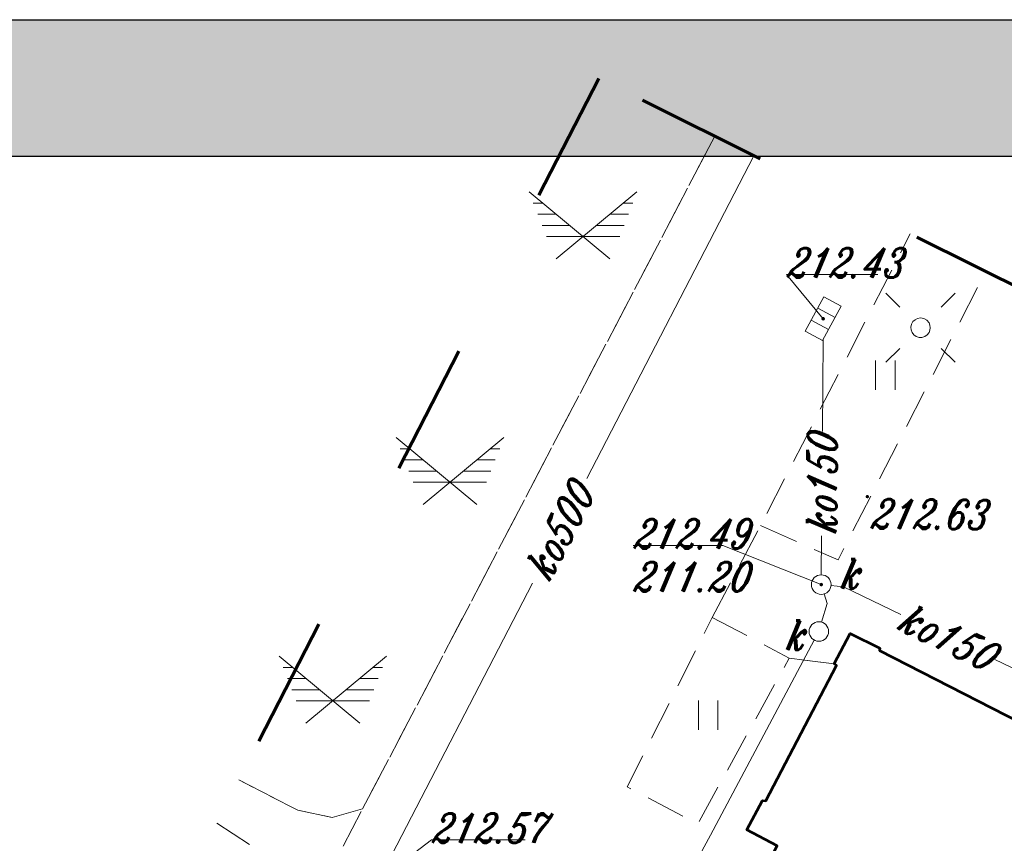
# Model space of a CAD drawing. Header units: millimetres. Extents: x -368 to -158, y 9368 to 9578.
# Tile 26 of 48: x -337 to -312, y 9557 to 9578. Entities that reach past the tile are written whole.
import ezdxf
from ezdxf.enums import TextEntityAlignment as Align

# ---------------------------------------------------------------- set-up
doc = ezdxf.new("R2010")
doc.units = ezdxf.units.MM
for name, pattern in [('Rakowicka 531_1 wstępna wersja$0$DGN Style 5', [7.845798, 3.362485, -4.483313]), ('Rakowicka 531_1 wstępna wersja$0$KTCR02-500', [1.5, 1, -0.5]), ('Rakowicka 531_1 wstępna wersja$0$KTPL01-500', [2, 1.5, -0.5]), ('Rakowicka 531_1 wstępna wersja$0$PRZER2-1', [1.5, 1, -0.5]), ('Rakowicka 531_1 wstępna wersja$0$PTTU04-500', [1.5, 1, -0.5])]:
    doc.linetypes.add(name, pattern=pattern)
doc.layers.add('-- RAMKA', color=11, linetype='Continuous')
for name, color, linetype, lineweight in [('Rakowicka 531_1 wstępna wersja$0$EGBB01', 250, 'Continuous', 0), ('Rakowicka 531_1 wstępna wersja$0$GUPISL', 250, 'Continuous', 13), ('Rakowicka 531_1 wstępna wersja$0$KTCR02', 250, 'Continuous', 0), ('Rakowicka 531_1 wstępna wersja$0$KTPL01', 250, 'Continuous', 0), ('Rakowicka 531_1 wstępna wersja$0$PTTU04', 250, 'Continuous', 0), ('Rakowicka 531_1 wstępna wersja$0$SUPK_01', 250, 'Continuous', 0), ('Rakowicka 531_1 wstępna wersja$0$SUUS05', 250, 'Continuous', 0), ('Rakowicka 531_1 wstępna wersja$0$SUUS15_05_K', 250, 'Continuous', 0), ('Rakowicka 531_1 wstępna wersja$0$Warstwa 5', 250, 'Continuous', 0)]:
    doc.layers.add(name, color=color, linetype=linetype, lineweight=lineweight)
for name, color, linetype, lineweight, true_color in [('Rakowicka 531_1 wstępna wersja$0$GEPPGD', 7, 'Continuous', 13, 0x008000), ('Rakowicka 531_1 wstępna wersja$0$GSSCWO', 7, 'Continuous', 13, 0x0a0909), ('Rakowicka 531_1 wstępna wersja$0$GUPKSH', 7, 'Continuous', 0, 0x803300)]:
    doc.layers.add(name, color=color, linetype=linetype, lineweight=lineweight, true_color=true_color)
doc.styles.add('Rakowicka 531_1 wstępna wersja$0$Style-ITALIC_1250 I 0.20944', font='ITALIC_1250.shx', dxfattribs={"oblique": 12})

# ---------------------------------------------------------------- blocks, each defined once
blk = doc.blocks.new('Rakowicka 531_1 wstępna wersja$0$GUPKSH1')
at = {"layer": 'Rakowicka 531_1 wstępna wersja$0$GUPKSH', "linetype": 'Continuous', "lineweight": 13}
blk.add_hatch(color=36, dxfattribs=at).paths.add_polyline_path([(0, -0.45), (-0.11647, -0.43467), (-0.225, -0.38971), (-0.3182, -0.3182), (-0.38971, -0.225), (-0.43467, -0.11647), (-0.45, 0), (-0.43467, 0.11647), (-0.38971, 0.225), (-0.3182, 0.3182), (-0.225, 0.38971), (-0.11647, 0.43467), (0, 0.45), (0.11647, 0.43467), (0.225, 0.38971), (0.3182, 0.3182), (0.38971, 0.225), (0.43467, 0.11647), (0.45, 0), (0.43467, -0.11647), (0.38971, -0.225), (0.3182, -0.3182), (0.225, -0.38971), (0.11647, -0.43467)])
blk = doc.blocks.new('Rakowicka 531_1 wstępna wersja$0$GUPISL1_10')
at = {"color": 0, "flags": 128}
for points in [[(-8.83883, 8.83883), (-5.3033, 5.3033)], [(8.83883, 8.83883), (5.3033, 5.3033)], [(-8.83883, -8.83883), (-5.3033, -5.3033)], [(8.83883, -8.83883), (5.3033, -5.3033)]]:
    blk.add_lwpolyline(points, dxfattribs=at)
blk.add_lwpolyline([(0, 2.5), (0.85505, 2.34922), (1.60697, 1.9151), (2.16507, 1.25), (2.41482, 0.64705), (2.5, 0), (2.41482, -0.64705), (2.16507, -1.25), (1.70042, -1.83262), (1.0847, -2.25242), (0.3726, -2.47207), (-0.3726, -2.47207), (-1.0847, -2.25242), (-1.70042, -1.83262), (-2.16507, -1.25), (-2.43732, -0.5563), (-2.493, 0.18682), (-2.32718, 0.91335), (-1.95458, 1.55872), (-1.4083, 2.0656), (-0.7369, 2.38893), (0, 2.5)], close=True, dxfattribs=at)
blk = doc.blocks.new('Rakowicka 531_1 wstępna wersja$0$GSSCWO1')
at = {"color": 0, "flags": 128}
for points in [[(6.875, -5.72688), (-13.75, 11.46063)], [(-6.875, -5.72687), (13.75, 11.46062)], [(-12.73634, 8.56006), (-10.26932, 8.56006)], [(12.73634, 8.56006), (10.26932, 8.56006)], [(-11.58896, 5.70685), (-6.84547, 5.70685)], [(11.58896, 5.70685), (6.84547, 5.70685)], [(-10.48749, 2.85364), (-3.42162, 2.85364)], [(10.48749, 2.85364), (3.42162, 2.85364)], [(-0.00275, 0), (-9.37691, 0)], [(0.00275, 0), (9.37691, 0)]]:
    blk.add_lwpolyline(points, dxfattribs=at)
blk = doc.blocks.new('Rakowicka 531_1 wstępna wersja$0$RTPW02')
at = {"layer": 'Rakowicka 531_1 wstępna wersja$0$Warstwa 5', "linetype": 'Continuous', "lineweight": 13}
h = blk.add_hatch(color=250, dxfattribs=at)
edge = h.paths.add_edge_path()
edge.add_arc((0, 0), 0.045, 0, 360)
blk = doc.blocks.new('Rakowicka 531_1 wstępna wersja$0$PTTU04_01')
at = {"layer": 'Rakowicka 531_1 wstępna wersja$0$PTTU04', "color": 250, "linetype": 'Continuous', "lineweight": 13}
for p, q in [((-0.25, -0.375), (-0.25, 0.375)), ((0.25, -0.375), (0.25, 0.375))]:
    blk.add_line(p, q, dxfattribs=at)
blk = doc.blocks.new('Rakowicka 531_1 wstępna wersja$0$SUUS15_05_K')
at = {"layer": 'Rakowicka 531_1 wstępna wersja$0$SUUS15_05_K', "color": 36, "linetype": 'Continuous', "lineweight": 13}
blk.add_circle((0, 0), 0.25, dxfattribs=at)
blk = doc.blocks.new('Rakowicka 531_1 wstępna wersja$0$SUUS05')
at = {"layer": 'Rakowicka 531_1 wstępna wersja$0$SUUS05', "color": 250, "linetype": 'Continuous', "lineweight": 13}
for p, q in [((-0.175, -0.25), (-0.175, 0.25)), ((0.175, 0.25), (0.175, -0.25))]:
    blk.add_line(p, q, dxfattribs=at)
at = {"layer": 'Rakowicka 531_1 wstępna wersja$0$SUUS05', "color": 250, "linetype": 'Continuous', "lineweight": 13, "flags": 128}
blk.add_lwpolyline([(-0.5, -0.25), (0.5, -0.25), (0.5, 0.25), (-0.5, 0.25), (-0.5, -0.25)], close=True, dxfattribs=at)
blk = doc.blocks.new('Rakowicka 531_1 wstępna wersja')
at = {"layer": 'Rakowicka 531_1 wstępna wersja$0$EGBB01', "color": 250, "linetype": 'Continuous', "lineweight": 53, "flags": 128}
blk.add_lwpolyline([(7425296.9, 5549108.89), (7425294.19, 5549103.78), (7425280.91, 5549110.86), (7425280.87, 5549110.8), (7425280.08, 5549111.22), (7425280.08, 5549111.22), (7425280.5, 5549112), (7425280.56, 5549111.96), (7425282.34, 5549115.45), (7425282.29, 5549115.49), (7425282.69, 5549116.26), (7425283.47, 5549115.86), (7425289.52, 5549127.41), (7425288.75, 5549127.82), (7425289.15, 5549128.57), (7425289.23, 5549128.56), (7425291.04, 5549132.02), (7425290.98, 5549132.06), (7425291.39, 5549132.84), (7425292.15, 5549132.46), (7425292.14, 5549132.4), (7425304.7, 5549125.97)], dxfattribs=at)
at = {"layer": 'Rakowicka 531_1 wstępna wersja$0$GEPPGD', "color": 250, "linetype": 'Rakowicka 531_1 wstępna wersja$0$DGN Style 5', "lineweight": 70, "flags": 128}
blk.add_lwpolyline([(7425284.958, 5549147.04), (7425252.6, 5549083.92), (7425409.418, 5549006.623), (7425423.137, 5549033.307), (7425330.222, 5549078.944), (7425348.524, 5549115.33), (7425284.958, 5549147.04)], close=True, dxfattribs=at)
at = {"layer": 'Rakowicka 531_1 wstępna wersja$0$GSSCWO', "color": 18, "linetype": 'Rakowicka 531_1 wstępna wersja$0$PRZER2-1', "lineweight": 13, "true_color": 0x0a0909}
for points in [[(7425275.757, 5549129.093), (7425277.26, 5549128.32), (7425278.14, 5549128.13), (7425278.92, 5549128.35), (7425287.926, 5549145.56)], [(7425275.192, 5549127.989), (7425276.76, 5549126.95), (7425277.22, 5549126.41), (7425277.44, 5549125.51), (7425269.95, 5549111.19), (7425269.59, 5549110.69), (7425269.03, 5549110.29), (7425268.32, 5549110.13), (7425267.1, 5549110.45), (7425266.387, 5549110.815)]]:
    blk.add_lwpolyline(points, dxfattribs=at)
at = {"layer": 'Rakowicka 531_1 wstępna wersja$0$KTCR02', "color": 250, "linetype": 'Rakowicka 531_1 wstępna wersja$0$KTCR02-500', "lineweight": 13, "flags": 128}
for points in [[(7425287.926, 5549145.56), (7425278.92, 5549128.35), (7425277.44, 5549125.51), (7425269.95, 5549111.19)], [(7425287.86, 5549133.25), (7425289.1, 5549135.6), (7425292.929, 5549143.064)], [(7425275.448, 5549086.184), (7425276.78, 5549088.75), (7425276.23, 5549089.02), (7425276.64, 5549089.84), (7425277.19, 5549089.56), (7425278.66, 5549092.39), (7425278.07, 5549092.72), (7425278.43, 5549093.39), (7425279.01, 5549093.07), (7425280.49, 5549095.93), (7425279.87, 5549096.34), (7425280.32, 5549097.07), (7425280.69, 5549096.88), (7425281.18, 5549097.84), (7425282.52, 5549100.44), (7425281.72, 5549100.86), (7425280.35, 5549098.25), (7425277.67, 5549099.54), (7425279.03, 5549102.17), (7425281.32, 5549106.53), (7425282.59, 5549106.8), (7425282.96, 5549107.38), (7425285.11, 5549106.24), (7425286.058, 5549108.116), (7425280.91, 5549110.86), (7425280.87, 5549110.8), (7425280.08, 5549111.22), (7425280.5, 5549112), (7425280.56, 5549111.96), (7425282.34, 5549115.45), (7425282.29, 5549115.49), (7425282.69, 5549116.26), (7425283.47, 5549115.86), (7425285.79, 5549120.29), (7425284.57, 5549120.93), (7425287.38, 5549126.38), (7425287.56, 5549126.28), (7425287.38, 5549125.94), (7425288.457, 5549125.381), (7425289.52, 5549127.41), (7425288.75, 5549127.82), (7425289.15, 5549128.57), (7425289.23, 5549128.56), (7425291.04, 5549132.02), (7425290.98, 5549132.06), (7425289.83, 5549132.21)], [(7425278.92, 5549128.35), (7425278.92, 5549128.35), (7425278.14, 5549128.13), (7425277.26, 5549128.32), (7425275.757, 5549129.093)]]:
    blk.add_lwpolyline(points, dxfattribs=at)
at = {"layer": 'Rakowicka 531_1 wstępna wersja$0$KTPL01', "color": 250, "linetype": 'Rakowicka 531_1 wstępna wersja$0$KTPL01-500', "lineweight": 13, "flags": 128}
blk.add_lwpolyline([(7425308.696, 5549135.199), (7425304.147, 5549126.253), (7425303.991, 5549126.333), (7425304.71, 5549127.72), (7425304.11, 5549128.03), (7425304.38, 5549128.57), (7425303.28, 5549129.13), (7425303.01, 5549128.6), (7425302.39, 5549128.92), (7425302.1, 5549128.37), (7425300.84, 5549129.02), (7425300.401, 5549128.171), (7425292.14, 5549132.4), (7425292.15, 5549132.46), (7425291.39, 5549132.84), (7425290.98, 5549132.06), (7425289.83, 5549132.21)], dxfattribs=at)
at = {"layer": 'Rakowicka 531_1 wstępna wersja$0$PTTU04', "color": 250, "linetype": 'Rakowicka 531_1 wstępna wersja$0$PTTU04-500', "lineweight": 13, "flags": 128}
blk.add_lwpolyline([(7425289.1, 5549135.6), (7425291.08, 5549134.72), (7425294.86, 5549142.1)], dxfattribs=at)
blk.add_lwpolyline([(7425287.86, 5549133.25), (7425289.83, 5549132.21), (7425287.49, 5549127.97), (7425285.685, 5549128.912), (7425287.86, 5549133.25)], close=True, dxfattribs=at)
at = {"layer": 'Rakowicka 531_1 wstępna wersja$0$SUPK_01', "color": 36, "linetype": 'Continuous', "lineweight": 13, "flags": 128}
for points in [[(7425288.925, 5549145.061), (7425284.652, 5549136.807)], [(7425290.679, 5549138.003), (7425290.696, 5549140.361)], [(7425290.652, 5549134.34), (7425290.659, 5549135.333)], [(7425283.262, 5549134.122), (7425279.302, 5549126.472)], [(7425292.686, 5549133.327), (7425291.22, 5549134.03), (7425290.899, 5549134.064)], [(7425290.725, 5549133.851), (7425290.8, 5549133.61), (7425290.66, 5549133.13)], [(7425290.473, 5549132.669), (7425287.82, 5549127.68), (7425283.775, 5549120.221)], [(7425296.616, 5549131.564), (7425296.14, 5549131.67), (7425295.094, 5549132.172)]]:
    blk.add_lwpolyline(points, dxfattribs=at)
at = {"layer": 'Rakowicka 531_1 wstępna wersja$0$SUUS15_05_K', "color": 36, "linetype": 'Continuous', "lineweight": 13, "flags": 128}
for points in [[(7425290.7, 5549140.89), (7425289.765, 5549142.022), (7425292.1, 5549142.022)], [(7425290.65, 5549134.09), (7425288.135, 5549135.088), (7425285.838, 5549135.088)], [(7425279.09, 5549126.34), (7425280.678, 5549127.563), (7425283.074, 5549127.563)]]:
    blk.add_lwpolyline(points, dxfattribs=at)
at = {"layer": 'Rakowicka 531_1 wstępna wersja$0$GSSCWO', "color": 18, "linetype": 'Continuous', "lineweight": 13, "true_color": 0x0a0909, "xscale": 0.1, "yscale": 0.1, "zscale": 0.1}
for p in [(7425284.558, 5549142.993), (7425281.154, 5549136.707), (7425278.157, 5549131.116)]:
    blk.add_blockref('Rakowicka 531_1 wstępna wersja$0$GSSCWO1', p, dxfattribs=at)
at = {"layer": 'Rakowicka 531_1 wstępna wersja$0$GUPISL', "color": 250, "linetype": 'Continuous', "lineweight": 13, "xscale": 0.1, "yscale": 0.1, "zscale": 0.1}
blk.add_blockref('Rakowicka 531_1 wstępna wersja$0$GUPISL1_10', (7425293.19, 5549140.66), dxfattribs=at)
at = {"layer": 'Rakowicka 531_1 wstępna wersja$0$PTTU04', "color": 250, "linetype": 'Continuous', "lineweight": 13}
for p in [(7425292.29, 5549139.45), (7425287.757, 5549130.75)]:
    blk.add_blockref('Rakowicka 531_1 wstępna wersja$0$PTTU04_01', p, dxfattribs=at)
at = {"layer": 'Rakowicka 531_1 wstępna wersja$0$SUUS05', "color": 250, "linetype": 'Continuous', "lineweight": 13, "rotation": 241.3893254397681}
blk.add_blockref('Rakowicka 531_1 wstępna wersja$0$SUUS05', (7425290.7, 5549140.89), dxfattribs=at)
at = {"layer": 'Rakowicka 531_1 wstępna wersja$0$SUUS15_05_K', "color": 36, "linetype": 'Continuous', "lineweight": 13, "xscale": 0.1, "yscale": 0.1, "zscale": 0.1}
for p in [(7425290.7, 5549140.89), (7425290.65, 5549134.09)]:
    blk.add_blockref('Rakowicka 531_1 wstępna wersja$0$GUPKSH1', p, dxfattribs=at)
at = {"layer": 'Rakowicka 531_1 wstępna wersja$0$SUUS15_05_K', "color": 36, "linetype": 'Continuous', "lineweight": 13}
for p in [(7425290.65, 5549134.09), (7425290.59, 5549132.89)]:
    blk.add_blockref('Rakowicka 531_1 wstępna wersja$0$SUUS15_05_K', p, dxfattribs=at)
at = {"layer": 'Rakowicka 531_1 wstępna wersja$0$Warstwa 5', "color": 250, "linetype": 'Continuous', "lineweight": 13}
blk.add_blockref('Rakowicka 531_1 wstępna wersja$0$RTPW02', (7425291.83, 5549136.34), dxfattribs=at)
at = {"layer": 'Rakowicka 531_1 wstępna wersja$0$SUPK_01', "color": 36, "linetype": 'Continuous', "lineweight": 13, "style": 'Rakowicka 531_1 wstępna wersja$0$Style-ITALIC_1250 I 0.20944', "oblique": 12, "width": 0.8}
for s, rotation, p in [('ko150', 89.5787, (7425290.669, 5549136.668)), ('ko500', 62.6306, (7425283.957, 5549135.464)), ('ko150', 334.3741, (7425293.89, 5549132.749))]:
    blk.add_text(s, height=0.75, rotation=rotation, dxfattribs=at).set_placement(p, align=Align.MIDDLE_CENTER)
at = {"layer": 'Rakowicka 531_1 wstępna wersja$0$SUUS15_05_K', "color": 36, "linetype": 'Continuous', "lineweight": 13, "char_height": 0.75, "attachment_point": 7, "rotation": 359.9998, "line_spacing_factor": 0.6, "style": 'Rakowicka 531_1 wstępna wersja$0$Style-ITALIC_1250 I 0.20944'}
for s, insert in [('\\H1x;\\W0.8;212.43', (7425289.765, 5549141.944)), ('\\H1x;\\W0.8;212.49', (7425285.838, 5549135.01)), ('\\H1x;\\W0.8;211.20', (7425285.838, 5549133.915)), ('\\H1x;\\W0.8;k', (7425291.129, 5549133.987)), ('\\H1x;\\W0.8;k', (7425289.723, 5549132.42)), ('\\H1x;\\W0.8;212.57', (7425280.682, 5549127.485))]:
    blk.add_mtext(s, dxfattribs=dict(at, insert=insert))
at = {"layer": 'Rakowicka 531_1 wstępna wersja$0$Warstwa 5', "color": 250, "linetype": 'Continuous', "lineweight": 13, "insert": (7425291.908, 5549135.525), "char_height": 0.75, "attachment_point": 7, "rotation": 359.5701, "line_spacing_factor": 0.6, "style": 'Rakowicka 531_1 wstępna wersja$0$Style-ITALIC_1250 I 0.20944'}
blk.add_mtext('\\H1x;\\W0.8;212.63', dxfattribs=at)
blk = doc.blocks.new('*U585')
at = {"layer": '-- RAMKA', "color": 50}
blk.add_lwpolyline([(0, 4200), (4200, 4200), (4200, 0), (0, 0)], close=True, dxfattribs=at)
at = {"layer": '-- RAMKA', "color": 11}
blk.add_lwpolyline([(300, 69.39), (4130, 69.39), (4130, 4130), (300, 4130)], close=True, dxfattribs=at)

msp = doc.modelspace()

# ---------------------------------------------------------------- hatches: boundary and pattern name
at = {"lineweight": 0}
msp.add_hatch(color=251, dxfattribs=at).paths.add_polyline_path([(-338.727, 9577.729), (-338.727, 9574.229), (-309.848, 9574.229), (-309.848, 9577.729)])

# ---------------------------------------------------------------- block references
at = {"layer": '-- RAMKA', "xscale": 0.05, "yscale": 0.05, "zscale": 0.05}
msp.add_blockref('*U585', (-367.869, 9367.729), dxfattribs=at)
at = {"layer": '-- RAMKA'}
msp.add_blockref('Rakowicka 531_1 wstępna wersja', (-7425607.631, -5539570.812), dxfattribs=at)

doc.saveas('drawing.dxf')
